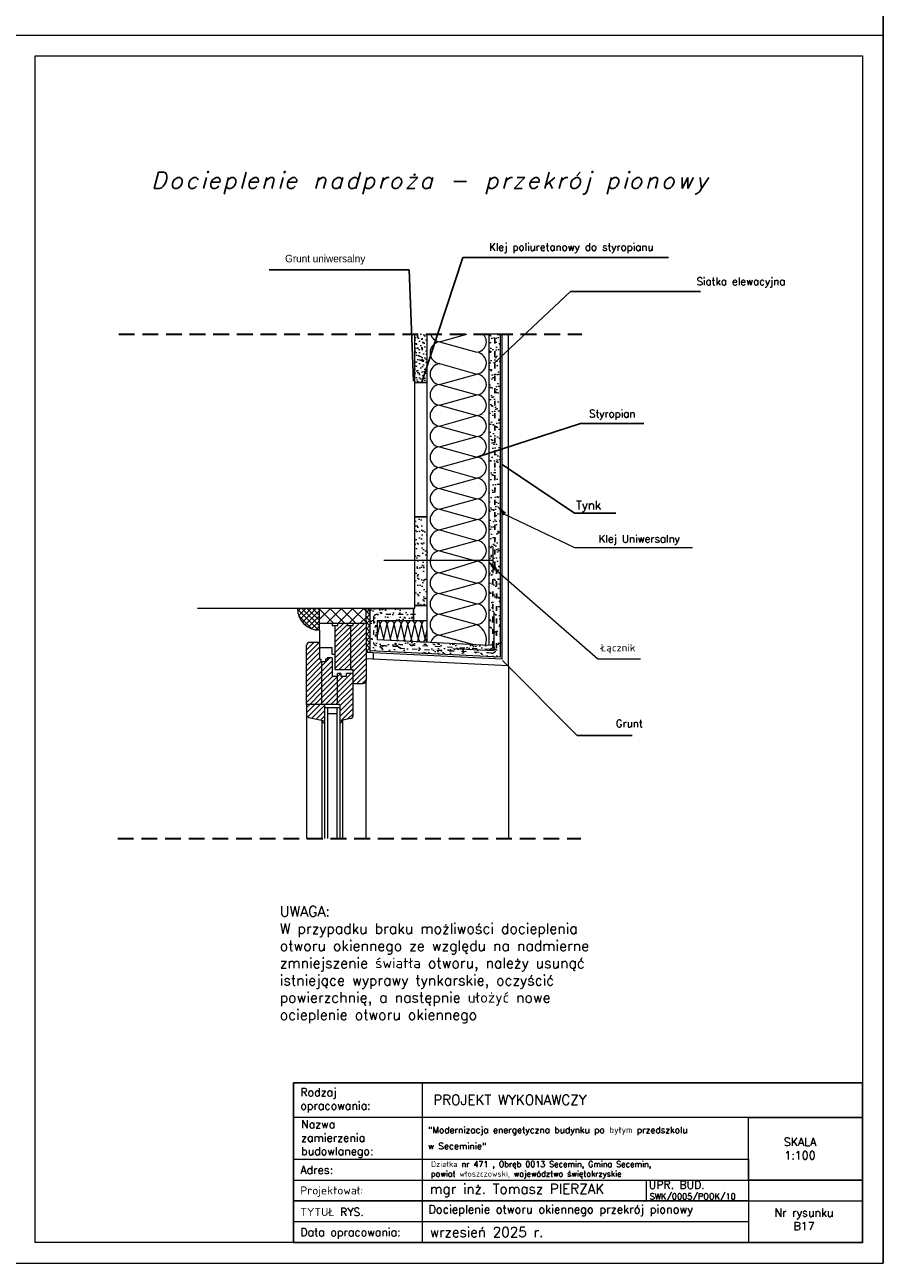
# Model space of a CAD drawing. Header units: millimetres. Extents: x 0 to 54826, y 42154 to 60442.
# Tile 31 of 64: x 50651 to 52726, y 42154 to 45149. Entities that reach past the tile are written whole.
import ezdxf

# ---------------------------------------------------------------- set-up
doc = ezdxf.new("R2010")
doc.units = ezdxf.units.MM
for name, pattern in [('ACAD_ISO02W100', [15, 12, -3]), ('ACAD_ISO03W100', [30, 12, -18]), ('DASHED', [19.05, 12.7, -6.35])]:
    doc.linetypes.add(name, pattern=pattern)
for name, color, linetype, lineweight in [('cienka', 3, 'Continuous', 18), ('Kreskowanie', 7, 'Continuous', 9), ('opis', 251, 'Continuous', 15), ('opisy', 4, 'Continuous', 18), ('przerywa', 100, 'ACAD_ISO02W100', 5), ('PRZERYWANA', 2, 'DASHED', 30), ('siatka', 30, 'ACAD_ISO03W100', 25), ('wypełnienie', 130, 'Continuous', 0)]:
    doc.layers.add(name, color=color, linetype=linetype, lineweight=lineweight)
doc.styles.add('DETAL', font='simplex.shx', dxfattribs={"height": 5})
doc.styles.add('KASIA', font='romans.shx', dxfattribs={"height": 20})
doc.styles.get("Standard").update_dxf_attribs({"font": 'GOTHIC.TTF'})
doc.styles.add('tekst', font='segoeui.ttf', dxfattribs={"height": 20})
doc.dimstyles.new('ISO-25', dxfattribs={"dimtxt": 2.5, "dimasz": 2.5, "dimexe": 1.25, "dimexo": 0.625, "dimtad": 1, "dimtxsty": 'Standard', "dimcen": 2.5, "dimadec": 0, "dimazin": 0, "dimtfac": 1, "dimtmove": 0, "dimatfit": 3, "dimfxl": 1, "dimarcsym": 0})
pattern_1 = [(37.5, (45941.461, 42409.38), (-0.720014, 22.023596), [0, -17.3736, 0, -19.431, 0, -18.57375]), (7.5, (45941.46, 42409.38), (20.22855, 32.25713), [0, -9.3726, 0, -15.6591, 0, -6.00075]), (327.5, (45927.402, 42409.38), (35.594657, 0.064673), [0, -5.715, 0, -20.574, 0, -26.8605]), (317.5, (45927.402, 42409.38), (34.36004, 10.03182), [0, -2.8575, 0, -13.4874, 0, -15.4305])]
pattern_2 = [(45, (45941.461, 42409.3805), (-6.363961, 6.363961), [])]

msp = doc.modelspace()

# ---------------------------------------------------------------- hatches: boundary and pattern name
at = {"layer": 'cienka', "true_color": 0x000000}
h = msp.add_hatch(dxfattribs=at)
h.set_pattern_fill('AR-SAND', color=18, scale=0.45, style=0)
h.set_pattern_definition(pattern_1)
h.paths.add_polyline_path([(51773.61, 43647.969), (51493.421, 43662.01), (51493.421, 43634.976), (51800.61, 43619.582), (51800.61, 44401.153), (51773.61, 44401.153)])
at = {"layer": 'cienka', "lineweight": 20, "true_color": 0x000000}
h = msp.add_hatch(dxfattribs=at)
h.set_pattern_fill('DOTS', color=18, scale=6, angle=225, style=0)
h.set_pattern_definition([(225, (54554.838, 41380.058), (3.367596, -10.102788), [0, -9.525])])
edge = h.paths.add_edge_path()
edge.add_line((51623.229, 44401.21), (51593.403, 44401.21))
edge.add_line((51593.403, 44401.21), (51593.403, 44295.924))
edge.add_arc((51608.283, 44298.133), 15.044, 188.445787, 353.441068)
edge.add_line((51623.229, 44296.415), (51623.229, 44401.21))
at = {"layer": 'cienka', "true_color": 0x000000}
h = msp.add_hatch(dxfattribs=at)
h.set_pattern_fill('AR-SAND', color=18, scale=0.45, style=0)
h.set_pattern_definition(pattern_1)
edge = h.paths.add_edge_path()
edge.add_line((51623.229, 44401.21), (51593.403, 44401.21))
edge.add_line((51593.403, 44401.21), (51593.403, 44295.924))
edge.add_arc((51608.283, 44298.133), 15.044, 188.445787, 353.441068)
edge.add_line((51623.229, 44296.415), (51623.229, 44401.21))
h = msp.add_hatch(dxfattribs=at)
h.set_pattern_fill('AR-SAND', color=18, scale=0.45, style=0)
h.set_pattern_definition(pattern_1)
h.paths.add_polyline_path([(51593.61, 43753.762, 0.70087111), (51623.61, 43754.932), (51623.61, 43948.467, 0.72327724), (51593.61, 43949.799)])
h = msp.add_hatch(dxfattribs=at)
h.set_pattern_fill('_USER', color=18, scale=9, angle=135, style=0, pattern_type=0)
h.set_pattern_definition([(135, (46386.992, 46202.809), (-6.363961, -6.363961), [])])
h.paths.add_polyline_path([(51363.417, 43738.05), (51310.33, 43738.05, 0.41421356), (51363.417, 43684.964)])
h = msp.add_hatch(dxfattribs=at)
h.set_pattern_fill('AR-SAND', color=18, scale=0.45, style=0)
h.set_pattern_definition(pattern_1)
h.paths.add_polyline_path([(51475.917, 43707.887), (51585.704, 43707.887, 0.66174746), (51585.843, 43737.887), (51475.917, 43737.887)])
h = msp.add_hatch(dxfattribs=at)
h.set_pattern_fill('NET', color=18, scale=3, angle=45, style=0)
h.set_pattern_definition([(45, (45941.461, 42409.38), (-6.735192, 6.735192), []), (135, (45941.461, 42409.38), (-6.735192, -6.735192), [])])
h.paths.add_polyline_path([(51484.917, 43737.887), (51475.917, 43737.887), (51475.917, 43707.887), (51475.917, 43631.348), (51484.917, 43630.897)])
h = msp.add_hatch(dxfattribs=at)
h.set_pattern_fill('AR-SAND', color=18, scale=0.45, style=0)
h.set_pattern_definition(pattern_1)
h.paths.add_polyline_path([(51502.917, 43707.887), (51484.917, 43707.887), (51484.917, 43662.436), (51502.917, 43661.534)])
at = {"layer": 'Kreskowanie', "true_color": 0x000000}
h = msp.add_hatch(dxfattribs=at)
h.set_pattern_fill('_USER', color=18, scale=9, angle=45, style=0, pattern_type=0)
h.set_pattern_definition(pattern_2)
h.paths.add_polyline_path([(51363.417, 43738.05), (51310.33, 43738.05, 0.41421356), (51363.417, 43684.964)])
h = msp.add_hatch(dxfattribs=at)
h.set_pattern_fill('_USER', color=18, scale=9, angle=45, style=0, pattern_type=0)
h.set_pattern_definition(pattern_2)
h.paths.add_polyline_path([(51400.917, 43589.971), (51400.917, 43696.454), (51407.482, 43696.454), (51407.482, 43702.471), (51431.356, 43702.471), (51431.356, 43696.454), (51438.417, 43696.454), (51438.417, 43589.971)])
h = msp.add_hatch(dxfattribs=at)
h.set_pattern_fill('_USER', color=18, scale=9, angle=45, style=0, pattern_type=0)
h.set_pattern_definition(pattern_2)
h.paths.add_polyline_path([(51475.917, 43702.471), (51444.982, 43702.471), (51444.982, 43696.454), (51438.417, 43696.454), (51438.417, 43589.971), (51444.49, 43589.971), (51444.49, 43580.737), (51444.49, 43556.16), (51468.417, 43556.16, 0.41421356), (51475.917, 43563.66)])
h = msp.add_hatch(dxfattribs=at)
h.set_pattern_fill('_USER', color=18, scale=9, angle=45, style=0, pattern_type=0)
h.set_pattern_definition(pattern_2)
h.paths.add_polyline_path([(51331.99, 43505.737), (51369.49, 43505.737), (51369.49, 43608.544), (51366.605, 43608.544), (51366.605, 43614.942), (51363.417, 43614.942), (51363.417, 43642.762), (51363.417, 43655.737), (51339.49, 43655.737, 0.41421356), (51331.99, 43648.237)])
h = msp.add_hatch(dxfattribs=at)
h.set_pattern_fill('_USER', color=18, scale=9, angle=45, style=0, pattern_type=0)
h.set_pattern_definition(pattern_2)
h.paths.add_polyline_path([(51369.49, 43505.737), (51369.49, 43608.544), (51377.728, 43608.544), (51377.728, 43614.942), (51381.899, 43614.942), (51381.899, 43618.237), (51394.134, 43618.237), (51394.134, 43574.047), (51406.99, 43574.047), (51406.99, 43505.737)])
h = msp.add_hatch(dxfattribs=at)
h.set_pattern_fill('_USER', color=18, scale=9, angle=45, style=0, pattern_type=0)
h.set_pattern_definition(pattern_2)
h.paths.add_polyline_path([(51444.49, 43580.737), (51428.337, 43580.737), (51428.337, 43574.047), (51414.712, 43574.047), (51414.712, 43580.737), (51406.99, 43580.737), (51406.99, 43505.737), (51412.73, 43505.737), (51412.73, 43465.613), (51438.704, 43471.709, 0.34819301), (51444.49, 43479.011)])
h = msp.add_hatch(dxfattribs=at)
h.set_pattern_fill('_USER', color=18, scale=9, angle=45, style=0, pattern_type=0)
h.set_pattern_definition(pattern_2)
edge = h.paths.add_edge_path()
edge.add_ellipse((51339.49, 43481.705), major_axis=(5.303, -5.303), ratio=1, start_angle=225, end_angle=301.79104, ccw=False)
edge.add_line((51331.99, 43481.705), (51331.99, 43505.737))
edge.add_line((51331.99, 43505.737), (51375.23, 43505.737))
edge.add_line((51375.23, 43505.737), (51375.23, 43465.613))
edge.add_line((51375.23, 43465.613), (51337.777, 43474.404))

# ---------------------------------------------------------------- linework, layer by layer
at = {"color": 18, "true_color": 0x000000}
for p, q in [((51593.61, 44284.364), (51623.61, 44284.364)), ((51593.61, 43959.518), (51623.61, 43959.518)), ((51591.057, 43737.887), (51591.057, 43707.887)), ((51593.61, 43745.103), (51623.61, 43745.103))]:
    msp.add_line(p, q, dxfattribs=at)
at = {"layer": 'cienka', "color": 18, "true_color": 0x000000}
for p, q in [((52726.075, 48094.309), (52726.075, 45124.309)), ((52726.075, 45124.309), (52726.075, 48094.309)), ((50626.075, 45124.309), (52726.075, 45124.309)), ((50626.075, 45124.309), (52726.075, 45124.309)), ((52726.075, 45124.309), (52726.075, 42154.309)), ((52726.075, 42154.309), (52726.075, 45124.309)), ((50676.075, 42204.309), (50676.075, 45074.309)), ((50676.075, 45074.309), (52676.075, 45074.309)), ((50676.075, 42204.309), (50676.075, 45074.309)), ((52676.075, 45074.309), (52676.075, 42204.309)), ((51593.61, 43738.08), (51593.61, 44401.21)), ((51593.61, 43738.08), (51593.61, 44401.21)), ((51623.61, 43662.887), (51623.61, 44401.21)), ((51623.61, 43655.486), (51623.61, 44401.21)), ((51773.61, 43647.969), (51773.61, 44401.21)), ((51773.61, 43647.969), (51773.61, 44401.21)), ((51800.61, 43619.582), (51800.61, 44401.21)), ((51805.11, 43614.851), (51805.11, 44401.21)), ((51820.11, 43599.08), (51820.11, 44401.21)), ((51782.451, 43886.828), (51782.451, 43822.876)), ((51518.61, 43854.852), (51782.451, 43854.852)), ((51593.61, 43737.887), (51068.61, 43737.887)), ((51593.61, 43737.887), (51068.61, 43737.887)), ((51363.417, 43684.964), (51363.417, 43738.05)), ((51363.417, 43684.964), (51363.417, 43738.05)), ((51469.609, 43737.887), (51475.917, 43731.579)), ((51484.917, 43737.887), (51484.917, 43630.897)), ((51785.61, 43635.353), (51785.61, 43729.082)), ((51363.417, 43702.471), (51393.856, 43702.471)), ((51363.417, 43702.471), (51393.856, 43702.471)), ((51372.05, 43702.471), (51475.917, 43702.471)), ((51372.05, 43702.471), (51475.917, 43702.471)), ((51393.856, 43702.471), (51393.856, 43696.454)), ((51393.856, 43702.471), (51393.856, 43696.454)), ((51407.482, 43702.471), (51431.356, 43702.471)), ((51407.482, 43696.454), (51407.482, 43702.471)), ((51407.482, 43702.471), (51431.356, 43702.471)), ((51407.482, 43696.454), (51407.482, 43702.471)), ((51431.356, 43702.471), (51431.356, 43696.454)), ((51431.356, 43702.471), (51431.356, 43696.454)), ((51444.982, 43696.454), (51444.982, 43702.471)), ((51444.982, 43696.454), (51444.982, 43702.471)), ((51475.917, 43707.887), (51475.917, 43563.66)), ((51475.917, 43707.887), (51475.917, 43563.66)), ((51623.61, 43707.887), (51502.917, 43707.887)), ((51502.917, 43707.887), (51502.917, 43661.534)), ((51363.417, 43684.964), (51363.417, 43642.762)), ((51363.417, 43684.964), (51363.417, 43642.762)), ((51393.856, 43696.454), (51407.482, 43696.454)), ((51393.856, 43696.454), (51407.482, 43696.454)), ((51400.917, 43696.454), (51400.917, 43589.971)), ((51400.917, 43696.454), (51400.917, 43589.971)), ((51431.356, 43696.454), (51444.982, 43696.454)), ((51431.356, 43696.454), (51444.982, 43696.454)), ((51438.417, 43696.454), (51438.417, 43589.971)), ((51438.417, 43696.454), (51438.417, 43589.971)), ((51331.99, 43505.737), (51331.99, 43648.237)), ((51331.99, 43505.737), (51331.99, 43648.237)), ((51363.417, 43655.737), (51339.49, 43655.737)), ((51363.417, 43655.737), (51339.49, 43655.737)), ((51394.134, 43642.762), (51363.417, 43642.762)), ((51363.417, 43642.762), (51363.417, 43614.942)), ((51394.134, 43642.762), (51363.417, 43642.762)), ((51363.417, 43642.762), (51363.417, 43614.942)), ((51394.134, 43627.471), (51394.134, 43642.762)), ((51394.134, 43627.471), (51394.134, 43642.762)), ((51785.61, 43635.353), (51685.529, 43640.368)), ((51363.417, 43614.942), (51366.605, 43614.942)), ((51363.417, 43614.942), (51366.605, 43614.942)), ((51366.605, 43614.942), (51366.605, 43608.544)), ((51366.605, 43614.942), (51366.605, 43608.544)), ((51366.605, 43608.544), (51369.386, 43608.544)), ((51366.605, 43608.544), (51369.386, 43608.544)), ((51369.49, 43505.737), (51369.49, 43608.544)), ((51377.728, 43608.544), (51369.49, 43608.544)), ((51369.49, 43505.737), (51369.49, 43608.544)), ((51377.728, 43608.544), (51369.49, 43608.544)), ((51377.728, 43614.942), (51377.728, 43608.544)), ((51381.899, 43614.942), (51377.728, 43614.942)), ((51377.728, 43614.942), (51377.728, 43608.544)), ((51381.899, 43614.942), (51377.728, 43614.942)), ((51394.134, 43618.237), (51381.899, 43618.237)), ((51381.899, 43618.237), (51381.899, 43614.942)), ((51394.134, 43618.237), (51381.899, 43618.237)), ((51381.899, 43618.237), (51381.899, 43614.942)), ((51394.134, 43627.471), (51400.917, 43627.471)), ((51394.134, 43627.471), (51400.917, 43627.471)), ((51394.134, 43618.237), (51394.134, 43574.047)), ((51394.134, 43618.237), (51394.134, 43574.047)), ((51400.917, 43589.971), (51438.417, 43589.971)), ((51400.917, 43589.971), (51438.417, 43589.971)), ((51406.99, 43505.737), (51406.99, 43580.737)), ((51414.712, 43580.737), (51406.99, 43580.737)), ((51406.99, 43505.737), (51406.99, 43580.737)), ((51414.712, 43580.737), (51406.99, 43580.737)), ((51414.712, 43580.737), (51414.712, 43574.047)), ((51414.712, 43580.737), (51414.712, 43574.047)), ((51444.49, 43580.737), (51428.337, 43580.737)), ((51428.337, 43574.047), (51428.337, 43580.737)), ((51444.49, 43580.737), (51428.337, 43580.737)), ((51428.337, 43574.047), (51428.337, 43580.737)), ((51444.49, 43479.011), (51444.49, 43580.737)), ((51444.49, 43479.011), (51444.49, 43580.737)), ((51820.11, 43599.08), (51820.11, 43181.658)), ((51394.134, 43574.047), (51406.99, 43574.047)), ((51394.134, 43574.047), (51406.99, 43574.047)), ((51414.712, 43574.047), (51428.337, 43574.047)), ((51414.712, 43574.047), (51428.337, 43574.047)), ((51475.917, 43181.714), (51475.917, 43567.739)), ((51475.917, 43181.714), (51475.917, 43567.739)), ((51412.73, 43505.737), (51331.99, 43505.737)), ((51331.99, 43505.737), (51331.99, 43181.714)), ((51412.73, 43505.737), (51331.99, 43505.737)), ((51331.99, 43505.737), (51331.99, 43181.714)), ((51375.23, 43505.737), (51375.23, 43360.032)), ((51375.23, 43505.737), (51375.23, 43360.032)), ((51375.23, 43498.296), (51412.73, 43498.296)), ((51375.23, 43498.296), (51412.73, 43498.296)), ((51382.73, 43498.296), (51382.73, 43360.032)), ((51382.73, 43498.296), (51382.73, 43360.032)), ((51405.23, 43498.296), (51405.23, 43360.032)), ((51405.23, 43498.296), (51405.23, 43360.032)), ((51412.73, 43505.737), (51412.73, 43360.032)), ((51412.73, 43505.737), (51412.73, 43360.032)), ((51337.777, 43474.404), (51375.23, 43465.613)), ((51337.777, 43474.404), (51375.23, 43465.613)), ((51369.23, 43467.021), (51369.23, 43360.032)), ((51369.23, 43467.021), (51369.23, 43360.032)), ((51405.23, 43483.237), (51382.73, 43483.237)), ((51405.23, 43483.237), (51382.73, 43483.237)), ((51438.704, 43471.709), (51412.73, 43465.613)), ((51438.704, 43471.709), (51412.73, 43465.613)), ((51418.73, 43467.021), (51418.73, 43360.032)), ((51418.73, 43467.021), (51418.73, 43360.032)), ((51369.23, 43360.032), (51369.23, 43181.714)), ((51369.23, 43360.032), (51369.23, 43181.714)), ((51375.23, 43360.032), (51375.23, 43181.714)), ((51375.23, 43360.032), (51375.23, 43181.714)), ((51382.73, 43360.032), (51382.73, 43181.714)), ((51382.73, 43360.032), (51382.73, 43181.714)), ((51405.23, 43360.032), (51405.23, 43181.714)), ((51405.23, 43360.032), (51405.23, 43181.714)), ((51412.73, 43360.032), (51412.73, 43181.714)), ((51412.73, 43360.032), (51412.73, 43181.714)), ((51418.73, 43360.032), (51418.73, 43181.714)), ((51418.73, 43360.032), (51418.73, 43181.714)), ((52153.054, 42356.056), (52153.054, 42305.707)), ((52364.075, 42305.074), (52676.075, 42305.074)), ((52676.075, 42204.309), (50676.075, 42204.309)), ((50626.075, 42154.309), (52726.075, 42154.309))]:
    msp.add_line(p, q, dxfattribs=at)
at = {"layer": 'cienka', "color": 18, "lineweight": 20, "true_color": 0x000000}
for p, q in [((51796.11, 44401.21), (51773.61, 44401.21)), ((51796.11, 44401.21), (51773.61, 44401.21)), ((51811.11, 44401.21), (51796.11, 44401.21)), ((51811.11, 44401.21), (51796.11, 44401.21)), ((51475.917, 43707.887), (51475.917, 43737.887)), ((51475.917, 43737.887), (51585.843, 43737.887)), ((51475.917, 43707.887), (51475.917, 43737.887)), ((51475.917, 43737.887), (51585.843, 43737.887)), ((51585.704, 43707.887), (51502.917, 43707.887)), ((51773.61, 43647.969), (51502.917, 43661.534)), ((51805.11, 43614.851), (51475.917, 43631.348)), ((51820.11, 43599.08), (51475.917, 43616.329)), ((51800.61, 43619.582), (51484.917, 43635.402)), ((51493.421, 43630.47), (51493.421, 43615.452)), ((51438.417, 43589.971), (51444.49, 43589.971)), ((51438.417, 43589.971), (51444.49, 43589.971)), ((51444.49, 43580.737), (51444.49, 43589.971)), ((51444.49, 43580.737), (51444.49, 43589.971)), ((51444.49, 43556.16), (51468.417, 43556.16)), ((51444.49, 43556.16), (51468.417, 43556.16))]:
    msp.add_line(p, q, dxfattribs=at)
msp.add_arc((51363.417, 43738.05), 53.087, 180, 270, dxfattribs=at)
msp.add_arc((51363.417, 43738.05), 53.087, 180, 270, dxfattribs=at)
at = {"layer": 'cienka', "color": 18, "true_color": 0x000000}
for centre, radius, start, end in [((51339.49, 43648.237), 7.5, 90, 180), ((51339.49, 43648.237), 7.5, 90, 180), ((51468.417, 43563.66), 7.5, 270, 0), ((51468.417, 43563.66), 7.5, 270, 0), ((51339.49, 43481.705), 7.5, 180, 256.79104), ((51339.49, 43481.705), 7.5, 180, 256.79104), ((51378.696, 43469.276), 9.731, 193.395813, 249.131285), ((51378.696, 43469.276), 9.731, 193.395813, 249.131285), ((51409.263, 43469.276), 9.731, 290.868715, 346.604187), ((51409.263, 43469.276), 9.731, 290.868715, 346.604187), ((51436.99, 43479.011), 7.5, 283.20896, 0), ((51436.99, 43479.011), 7.5, 283.20896, 0)]:
    msp.add_arc(centre, radius, start, end, dxfattribs=at)
at = {"layer": 'Kreskowanie', "color": 18, "true_color": 0x000000}
for p, q in [((51653.754, 44382.735), (51719.925, 44401.21)), ((51653.754, 44382.735), (51719.925, 44401.21)), ((51653.754, 44382.735), (51743.794, 44357.596)), ((51653.754, 44382.735), (51743.794, 44357.596)), ((51653.754, 44329.743), (51743.794, 44304.605)), ((51653.754, 44329.743), (51743.794, 44304.605)), ((51653.754, 44279.466), (51743.794, 44304.605)), ((51653.754, 44279.466), (51743.794, 44304.605)), ((51653.754, 44279.466), (51743.794, 44254.327)), ((51653.754, 44279.466), (51743.794, 44254.327)), ((51653.754, 44229.189), (51743.794, 44254.327)), ((51653.754, 44229.189), (51743.794, 44254.327)), ((51653.754, 44229.189), (51743.794, 44204.05)), ((51653.754, 44229.189), (51743.794, 44204.05)), ((51653.754, 44178.911), (51743.794, 44204.05)), ((51653.754, 44178.911), (51743.794, 44204.05)), ((51653.754, 44178.911), (51743.794, 44153.773)), ((51653.754, 44178.911), (51743.794, 44153.773)), ((51653.754, 44128.634), (51743.794, 44153.773)), ((51653.754, 44128.634), (51743.794, 44153.773)), ((51653.754, 44128.634), (51743.794, 44103.495)), ((51653.754, 44128.634), (51743.794, 44103.495)), ((51653.754, 44078.357), (51743.794, 44103.495)), ((51653.754, 44078.357), (51743.794, 44103.495)), ((51653.754, 44078.357), (51743.794, 44053.218)), ((51653.754, 44078.357), (51743.794, 44053.218)), ((51653.754, 44028.079), (51743.794, 44053.218)), ((51653.754, 44028.079), (51743.794, 44053.218)), ((51653.754, 44028.079), (51743.794, 44002.941)), ((51653.754, 44028.079), (51743.794, 44002.941)), ((51653.754, 43977.802), (51743.794, 44002.941)), ((51653.754, 43977.802), (51743.794, 44002.941)), ((51653.754, 43977.802), (51743.794, 43952.663)), ((51653.754, 43977.802), (51743.794, 43952.663)), ((51653.754, 43927.525), (51743.794, 43952.663)), ((51653.754, 43927.525), (51743.794, 43952.663)), ((51653.754, 43927.525), (51743.794, 43902.386)), ((51653.754, 43927.525), (51743.794, 43902.386)), ((51653.754, 43877.247), (51743.794, 43902.386)), ((51653.754, 43877.247), (51743.794, 43902.386)), ((51653.754, 43877.247), (51743.794, 43852.109)), ((51653.754, 43877.247), (51743.794, 43852.109)), ((51653.754, 43824.256), (51743.794, 43852.109)), ((51653.754, 43824.256), (51743.794, 43799.117)), ((51653.754, 43824.256), (51743.794, 43799.117)), ((51653.754, 43773.978), (51743.794, 43799.117)), ((51653.754, 43773.978), (51743.794, 43799.117)), ((51653.754, 43773.978), (51743.794, 43748.84)), ((51653.754, 43773.978), (51743.794, 43748.84)), ((51389.81, 43737.887), (51363.417, 43711.495)), ((51389.81, 43737.887), (51363.417, 43711.495)), ((51363.417, 43736.316), (51397.262, 43702.471)), ((51363.417, 43736.316), (51397.262, 43702.471)), ((51416.75, 43737.887), (51381.334, 43702.471)), ((51416.75, 43737.887), (51381.334, 43702.471)), ((51388.786, 43737.887), (51424.203, 43702.471)), ((51388.786, 43737.887), (51424.203, 43702.471)), ((51443.691, 43737.887), (51408.275, 43702.471)), ((51443.691, 43737.887), (51408.275, 43702.471)), ((51415.727, 43737.887), (51451.143, 43702.471)), ((51415.727, 43737.887), (51451.143, 43702.471)), ((51470.632, 43737.887), (51435.216, 43702.471)), ((51470.632, 43737.887), (51435.216, 43702.471)), ((51442.668, 43737.887), (51475.917, 43704.638)), ((51442.668, 43737.887), (51475.917, 43704.638)), ((51653.754, 43723.701), (51743.794, 43748.84)), ((51653.754, 43723.701), (51743.794, 43748.84)), ((51475.917, 43716.232), (51462.156, 43702.471)), ((51502.917, 43668.345), (51510.294, 43700.302)), ((51518.674, 43664.001), (51510.294, 43700.302)), ((51518.674, 43664.001), (51510.294, 43700.302)), ((51518.674, 43664.001), (51527.053, 43700.302)), ((51518.674, 43664.001), (51527.053, 43700.302)), ((51535.433, 43664.001), (51527.053, 43700.302)), ((51535.433, 43664.001), (51527.053, 43700.302)), ((51535.433, 43664.001), (51543.812, 43700.302)), ((51535.433, 43664.001), (51543.812, 43700.302)), ((51552.192, 43664.001), (51543.812, 43700.302)), ((51552.192, 43664.001), (51543.812, 43700.302)), ((51552.192, 43664.001), (51560.571, 43700.302)), ((51552.192, 43664.001), (51560.571, 43700.302)), ((51568.951, 43664.001), (51560.571, 43700.302)), ((51568.951, 43664.001), (51560.571, 43700.302)), ((51568.951, 43664.001), (51577.331, 43700.302)), ((51568.951, 43664.001), (51577.331, 43700.302)), ((51585.71, 43664.001), (51577.331, 43700.302)), ((51585.71, 43664.001), (51577.331, 43700.302)), ((51585.71, 43664.001), (51594.09, 43700.302)), ((51585.71, 43664.001), (51594.09, 43700.302)), ((51602.469, 43664.001), (51594.09, 43700.302)), ((51602.469, 43664.001), (51594.09, 43700.302)), ((51602.469, 43664.001), (51610.849, 43700.302)), ((51602.469, 43664.001), (51610.849, 43700.302)), ((51619.228, 43664.001), (51610.849, 43700.302)), ((51619.228, 43664.001), (51610.849, 43700.302)), ((51653.754, 43723.701), (51743.794, 43698.562)), ((51653.754, 43723.701), (51743.794, 43698.562)), ((51653.754, 43673.423), (51743.794, 43698.562)), ((51653.754, 43673.423), (51743.794, 43698.562)), ((51619.228, 43664.001), (51623.61, 43685.984)), ((51619.228, 43664.001), (51623.61, 43685.984)), ((51653.754, 43673.423), (51691.493, 43662.887)), ((51653.754, 43673.423), (51738.651, 43649.721))]:
    msp.add_line(p, q, dxfattribs=at)
for centre, radius, start, end in [((51656.035, 44407.874), 25.242, 195.308022, 264.817188), ((51656.035, 44407.874), 25.242, 195.308022, 264.817188), ((51741.514, 44382.735), 25.242, 275.182812, 47.046205), ((51741.514, 44382.735), 25.242, 275.182812, 47.046205), ((51657.534, 44356.213), 26.79, 98.110753, 261.424141), ((51739.988, 44331.1), 26.768, 278.174653, 81.825347), ((51656.035, 44304.605), 25.242, 95.182812, 264.817188), ((51656.035, 44304.605), 25.242, 95.182812, 264.817188), ((51741.514, 44279.466), 25.242, 275.182812, 84.817188), ((51741.514, 44279.466), 25.242, 275.182812, 84.817188), ((51656.035, 44254.327), 25.242, 95.182812, 264.817188), ((51656.035, 44254.327), 25.242, 95.182812, 264.817188), ((51741.514, 44229.189), 25.242, 275.182812, 84.817188), ((51741.514, 44229.189), 25.242, 275.182812, 84.817188), ((51656.035, 44204.05), 25.242, 95.182812, 264.817188), ((51656.035, 44204.05), 25.242, 95.182812, 264.817188), ((51656.035, 44153.773), 25.242, 95.182812, 264.817188), ((51656.035, 44153.773), 25.242, 95.182812, 264.817188), ((51741.514, 44178.911), 25.242, 275.182812, 84.817188), ((51741.514, 44178.911), 25.242, 275.182812, 84.817188), ((51741.514, 44128.634), 25.242, 275.182812, 84.817188), ((51741.514, 44128.634), 25.242, 275.182812, 84.817188), ((51656.035, 44103.495), 25.242, 95.182812, 264.817188), ((51656.035, 44103.495), 25.242, 95.182812, 264.817188), ((51741.514, 44078.357), 25.242, 275.182812, 84.817188), ((51741.514, 44078.357), 25.242, 275.182812, 84.817188), ((51656.035, 44053.218), 25.242, 95.182812, 264.817188), ((51656.035, 44002.941), 25.242, 95.182812, 264.817188), ((51656.035, 44002.941), 25.242, 95.182812, 264.817188), ((51741.514, 44028.079), 25.242, 275.182812, 84.817188), ((51741.514, 44028.079), 25.242, 275.182812, 84.817188), ((51741.514, 43977.802), 25.242, 275.182812, 84.817188), ((51741.514, 43977.802), 25.242, 275.182812, 84.817188), ((51656.035, 43952.663), 25.242, 95.182812, 264.817188), ((51656.035, 43952.663), 25.242, 95.182812, 264.817188), ((51741.514, 43927.525), 25.242, 275.182812, 84.817188), ((51741.514, 43927.525), 25.242, 275.182812, 84.817188), ((51656.035, 43902.386), 25.242, 95.182812, 264.817188), ((51656.035, 43902.386), 25.242, 95.182812, 264.817188), ((51656.035, 43852.109), 25.242, 95.182812, 190.60218), ((51741.514, 43877.247), 25.242, 275.182812, 84.817188), ((51741.514, 43877.247), 25.242, 275.182812, 84.817188), ((51655.851, 43848.892), 24.726, 182.27723, 265.136074), ((51739.988, 43825.613), 26.768, 278.174653, 81.825347), ((51656.035, 43799.117), 25.242, 95.182812, 264.817188), ((51656.035, 43799.117), 25.242, 95.182812, 264.817188), ((51741.514, 43773.978), 25.242, 275.182812, 84.817188), ((51741.514, 43773.978), 25.242, 275.182812, 84.817188), ((51656.035, 43748.84), 25.242, 95.182812, 264.817188), ((51656.035, 43748.84), 25.242, 95.182812, 264.817188), ((51741.514, 43723.701), 25.242, 275.182812, 84.817188), ((51741.514, 43723.701), 25.242, 275.182812, 84.817188), ((51501.915, 43699.542), 8.414, 5.182812, 82.665445), ((51518.674, 43699.542), 8.414, 5.182812, 174.817188), ((51518.674, 43699.542), 8.414, 5.182812, 174.817188), ((51535.433, 43699.542), 8.414, 5.182812, 174.817188), ((51535.433, 43699.542), 8.414, 5.182812, 174.817188), ((51552.192, 43699.542), 8.414, 5.182812, 174.817188), ((51552.192, 43699.542), 8.414, 5.182812, 174.817188), ((51568.951, 43699.542), 8.414, 5.182812, 174.817188), ((51568.951, 43699.542), 8.414, 5.182812, 174.817188), ((51585.71, 43699.542), 8.414, 5.182812, 174.817188), ((51585.71, 43699.542), 8.414, 5.182812, 174.817188), ((51602.469, 43699.542), 8.414, 5.182812, 174.817188), ((51602.469, 43699.542), 8.414, 5.182812, 174.817188), ((51619.228, 43699.542), 8.414, 58.61459, 174.817188), ((51619.228, 43699.542), 8.414, 58.61459, 174.817188), ((51656.035, 43698.562), 25.242, 95.182812, 264.817188), ((51656.035, 43698.562), 25.242, 95.182812, 264.817188), ((51726.678, 43662.06), 40.316, 339.543272, 64.877639), ((51726.678, 43662.06), 40.316, 339.543272, 64.877639), ((51656.035, 43648.285), 25.242, 95.182812, 164.385018), ((51510.18, 43664.352), 8.414, 334.941392, 354.817188), ((51526.939, 43664.352), 8.414, 185.182812, 205.644654), ((51526.939, 43664.352), 8.414, 328.617685, 354.817188), ((51543.698, 43664.352), 8.414, 185.182812, 212.374882), ((51543.698, 43664.352), 8.414, 321.887457, 354.817188), ((51560.457, 43664.352), 8.414, 185.182812, 219.72102), ((51560.457, 43664.352), 8.414, 314.541319, 354.817188), ((51577.216, 43664.352), 8.414, 185.182812, 228.066536), ((51577.216, 43664.352), 8.414, 306.195802, 354.817188), ((51593.975, 43664.352), 8.414, 185.182812, 238.309635), ((51593.975, 43664.352), 8.414, 295.952704, 354.817188), ((51610.849, 43664.761), 8.414, 185.182812, 354.817188), ((51627.675, 43664.761), 8.414, 185.182812, 241.112997)]:
    msp.add_arc(centre, radius, start, end, dxfattribs=at)
at = {"layer": 'opis', "color": 18, "true_color": 0x000000}
for p, q in [((51810.986, 43965.677), (51979.943, 43885.127)), ((51979.943, 43885.127), (52265, 43885.127)), ((51788.723, 43832.048), (52036.135, 43616.113)), ((52036.135, 43616.113), (52139.77, 43616.113))]:
    msp.add_line(p, q, dxfattribs=at)
for points in [[(51807.257, 43962.347), (51791.008, 43988.057), (51814.716, 43969.007)], [(51784.882, 43828.847), (51769.519, 43855.095), (51792.565, 43835.248)]]:
    msp.add_solid(points, dxfattribs=at)
at = {"layer": 'opisy', "color": 18, "true_color": 0x000000}
msp.add_line((52400.075, 42254.674), (52400.075, 42204.309), dxfattribs=at)
at = {"layer": 'opisy', "color": 18, "linetype": 'Continuous', "lineweight": 0, "true_color": 0x000000, "flags": 128}
for points in [[(51300.365, 42204.309), (51300.365, 42590.606), (51611.654, 42590.572), (51611.654, 42204.274)], [(52400.075, 42506.606), (52676.075, 42506.606), (52676.075, 42355.423), (52400.075, 42355.423)]]:
    msp.add_lwpolyline(points, close=True, dxfattribs=at)
for points in [[(51300.365, 42590.589), (52676.075, 42590.589), (52676.075, 42506.606), (51300.365, 42506.606)], [(52340.075, 42590.589), (52676.075, 42590.589)], [(51300.365, 42405.823), (52400.075, 42405.823), (52400.075, 42254.674), (51300.365, 42254.674)], [(51300.365, 42355.423), (52400.075, 42355.423), (52400.075, 42305.074), (51300.365, 42305.074)], [(52340.075, 42355.423), (52676.075, 42355.423)], [(51300.365, 42305.074), (52400.075, 42305.074), (52400.075, 42254.692), (51300.365, 42254.692)]]:
    msp.add_lwpolyline(points, dxfattribs=at)
at = {"layer": 'opisy', "color": 18, "lineweight": 25, "true_color": 0x000000}
msp.add_lwpolyline([(51300.365, 42590.589), (52676.075, 42590.589), (52676.075, 42204.309), (51300.365, 42204.309)], close=True, dxfattribs=at)
at = {"layer": 'PRZERYWANA', "color": 18, "ltscale": 3, "true_color": 0x000000}
for p, q in [((50878.131, 44401.153), (51997.3, 44401.153)), ((50876.042, 43181.658), (51995.211, 43181.658))]:
    msp.add_line(p, q, dxfattribs=at)
at = {"layer": 'siatka', "color": 18, "true_color": 0x000000}
for p, q in [((51787.11, 43838.25), (51787.11, 44401.21)), ((51782.61, 43646.392), (51782.61, 43819.292)), ((51791.61, 43830.285), (51787.11, 43838.25)), ((51791.61, 43641.661), (51791.61, 43830.285)), ((51552.742, 43645.52), (51559.922, 43640.655))]:
    msp.add_line(p, q, dxfattribs=at)
at = {"layer": 'siatka', "color": 18, "lineweight": 20, "true_color": 0x000000}
for p, q in [((51493.965, 43715.611), (51493.965, 43655.599)), ((51595.698, 43723.111), (51501.465, 43723.111)), ((51552.742, 43645.52), (51501.09, 43648.109)), ((51774.735, 43638.901), (51559.584, 43649.683)), ((51779.01, 43629.676), (51559.922, 43640.655))]:
    msp.add_line(p, q, dxfattribs=at)
for centre, radius, start, end in [((51501.465, 43715.611), 7.5, 90, 180), ((51501.465, 43655.599), 7.5, 180, 267.131169), ((51779.61, 43641.661), 12, 267.131169, 0)]:
    msp.add_arc(centre, radius, start, end, dxfattribs=at)
at = {"layer": 'siatka', "color": 18, "true_color": 0x000000}
msp.add_arc((51775.11, 43646.392), 7.5, 267.131169, 0, dxfattribs=at)
at = {"layer": 'wypełnienie', "color": 18, "true_color": 0x000000}
msp.add_line((51469.609, 43737.887), (51475.917, 43731.579), dxfattribs=at)

# ---------------------------------------------------------------- texts
at = {"layer": 'cienka', "color": 18, "linetype": 'Continuous', "true_color": 0x000000, "insert": (50879.65, 44793.163), "char_height": 40, "width": 1874.86154, "attachment_point": 1, "style": 'tekst'}
msp.add_mtext('\\A1;\\pxi1.9282;{\\Fromans|c238;\\Q15;\\T1.2;Docieplenie nadproża - przekrój pionowy}', dxfattribs=at)
at = {"layer": 'opis', "color": 18, "true_color": 0x000000, "style": 'DETAL'}
for s, p in [(' Klej Uniwersalny', (52025.958, 43897.285)), ('Łącznik', (52043.115, 43633.695))]:
    msp.add_text(s, height=18, dxfattribs=at).set_placement(p)
for s, insert, char_height, attachment_point in [('\\pxqr;Klej poliuretanowy do styropianu', (52170.749, 44596.902), 18, 9), ('{\\fms sans serif|b0|i0|c238|p0;Grunt uniwersalny}', (51280.229, 44569.466), 18, 7), ('\\pxqr;Siatka elewacyjna {\\fsimplex.shx|b0|i0|c238|p0;  }', (52237.975, 44513.739), 18, 7), ('Styropian', (52015.234, 44193.88), 18, 7), ('Tynk ', (51983.524, 43970.43), 20.8, 7), ('\\pxqr;Grunt{\\fms sans serif|b0|i0|c238|p0; }', (52073.172, 43450.507), 18, 7)]:
    msp.add_mtext(s, dxfattribs=dict(at, insert=insert, char_height=char_height, attachment_point=attachment_point))
at = {"layer": 'opisy', "color": 18, "linetype": 'Continuous', "lineweight": 0, "true_color": 0x000000, "attachment_point": 4, "style": 'KASIA'}
for s, insert, char_height, width in [('\\A1;{\\H0.80952x;Rodzaj opracowania:}', (51317.191, 42548.32), 24, 141.54434), ('\\A1;\\pxql;PROJEKT WYKONAWCZY', (51638.542, 42549.4), 24, 946.31605), ('\\A1;\\pxql;{\\H0.80952x;Nazwa \\Pzamierzenia\\Pbudowlanego:}', (51319.009, 42454.622), 24, 141.54434), ('\\A1;\\pxsm1.5,qj;"Modernizacja energetyczna budynku po byłym przedszkolu\\P\\pq*;w Seceminie"', (51625.651, 42457.122), 15.6, 766.2055), ('\\A1;\\pxqc;{\\H0.80952x;SKALA\\P1:100}', (52151.078, 42431.406), 24, 747.85817), ('\\A1;\\pxql;{\\H0.80952x;Adres:}', (51317.191, 42379.927), 24, 141.54434), ('\\A1;Działka nr 471 , Obręb 0013 Secemin, Gmina Secemin,\\Ppowiat włoszczowski, województwo świętokrzyskie', (51632.761, 42379.986), 14, 756.99257), ('\\A1;UPR. BUD.', (52159.564, 42343.89), 19.2, 598.28653), ('\\A1;\\pxql;{\\H0.80952x;Projektował:}', (51317.191, 42327.448), 24, 747.85817), ('\\A1;mgr inż. Tomasz PIERZAK', (51630.032, 42330.14), 24, 747.85817), ('\\A1;SWK/0005/POOK/10', (52161.57, 42313.598), 14.4, 448.7149), ('\\A1;\\pxql;{\\H0.80952x;TYTUŁ RYS.}', (51317.191, 42278.244), 24, 747.85817), ('\\A1;Docieplenie otworu okiennego przekrój pionowy', (51626.756, 42281.474), 20, 1000.65303), ('\\A1;\\pxqc;{\\H0.80952x;Nr rysunku\\PB17}', (52160.705, 42260.389), 24, 747.85817), ('\\A1;\\pxql;{\\H0.80952x;Data opracowania:}', (51317.191, 42226.206), 24, 747.85817), ('\\A1;wrzesień 2025 r.', (51630.032, 42229.53), 24, 747.85817)]:
    msp.add_mtext(s, dxfattribs=dict(at, insert=insert, char_height=char_height, width=width))
at = {"layer": 'przerywa', "color": 18, "true_color": 0x000000, "insert": (51267.505, 43017.848), "char_height": 25, "width": 908.43925, "attachment_point": 1}
msp.add_mtext('{\\Fromans|c0;UWAGA: \\PW przypadku braku możliwości docieplenia \\Potworu okiennego ze względu na nadmierne \\Pzmniejszenie światła otworu, należy usunąć \\Pistniejące wyprawy tynkarskie, oczyścić \\Ppowierzchnię, a następnie ułożyć nowe \\Pocieplenie otworu okiennego }', dxfattribs=at)

# ---------------------------------------------------------------- leaders
at = {"layer": 'opis', "color": 18, "true_color": 0x000000}
for points in [[(51610.877, 44284.964), (51709.859, 44586.624), (52207.31, 44586.624)], [(51590.429, 44287.525), (51579.92, 44556.551), (51241.915, 44556.551)], [(51785.912, 44330.564), (51970.1, 44504.306), (52284.302, 44504.306)], [(51743.794, 44103.495), (51994.178, 44185.296), (52147.273, 44185.296)], [(51805.179, 44085.8), (51979.943, 43967.867), (52079.389, 43967.867)], [(51806.176, 43611.526), (51986.62, 43430.372), (52119.589, 43430.372)]]:
    msp.add_leader(points, dimstyle='ISO-25', dxfattribs=at)

doc.saveas('drawing.dxf')
